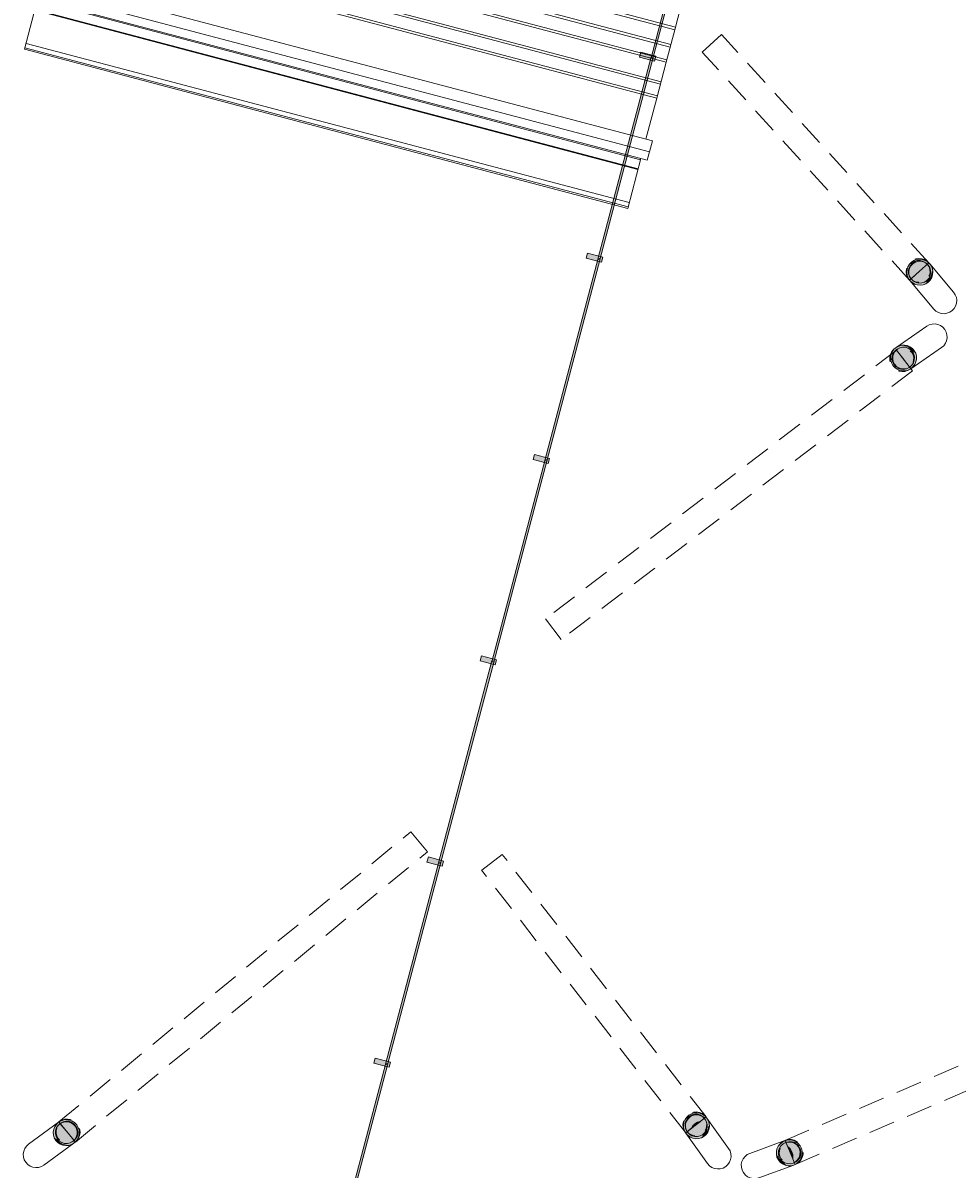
# Model space of a CAD drawing. Header units: millimetres. Extents: x -176817 to 18864955, y -12996033 to 201123.
# Tile 30 of 256: x 65821 to 74800, y -1864 to 9150. Entities that reach past the tile are written whole.
import ezdxf

# ---------------------------------------------------------------- set-up
doc = ezdxf.new("R2010")
doc.units = ezdxf.units.MM
doc.header["$MEASUREMENT"] = 0
doc.linetypes.add('Przerywana', pattern=[240, 120, -120])
doc.linetypes.add('Przerywana długa', pattern=[390, 250, -140])
for name, color, linetype in [('213-A Wymiarowanie wewnętrzne', 7, 'Continuous'), ('822-IST-Brama zachodnia belki', 7, 'Continuous'), ('822-IST-Brama zachodnia słupy', 7, 'Continuous'), ('822-IST-Brama zachodnia ściany kurtynowe', 7, 'Continuous')]:
    doc.layers.add(name, color=color, linetype=linetype)
doc.styles.add('STYL_AUTOMATYCZNY_4', font='arial.ttf')
doc.dimstyles.new('STYL_AUTOMATYCZNY__3', dxfattribs={"dimtxt": 64.999998, "dimasz": 47.5, "dimexe": 0.18, "dimexo": 0.0625, "dimgap": 0, "dimtad": 1, "dimdec": 1, "dimlfac": 0.1, "dimzin": 0, "dimdsep": 46, "dimtxsty": 'STYL_AUTOMATYCZNY_4', "dimblk": 'ARROWHEAD_11', "dimblk1": 'ARROWHEAD_11', "dimblk2": 'ARROWHEAD_11', "dimcen": 0.09, "dimclrd": 30, "dimclre": 30, "dimclrt": 30, "dimazin": 0, "dimtfac": 1, "dimtdec": 4, "dimtmove": 0, "dimatfit": 3, "dimfxl": 0, "dimtolj": 1, "dimtzin": 0, "dimarcsym": 0})

# ---------------------------------------------------------------- blocks, each defined once
blk = doc.blocks.new('Przegroda strukturalna_1_2')
at = {"layer": '822-IST-Brama zachodnia ściany kurtynowe', "linetype": 'Continuous', "lineweight": 0, "true_color": 0x666666}
for points in [[(62708, -1416), (62757, -1429), (62795, -1284), (62747, -1271)], [(63756, -1672), (63761, -1653), (62738, -1383), (62733, -1402)], [(63722, -1684), (63770, -1696), (63808, -1551), (63760, -1539)], [(65013, -2004), (65018, -1984), (63751, -1650), (63746, -1669)], [(64979, -2015), (65027, -2028), (65065, -1883), (65017, -1870)], [(66270, -2335), (66275, -2316), (65008, -1982), (65003, -2001)], [(66236, -2347), (66284, -2360), (66322, -2215), (66274, -2202)], [(67527, -2667), (67532, -2648), (66265, -2313), (66260, -2333)], [(67493, -2679), (67541, -2691), (67579, -2546), (67531, -2534)], [(68759, -2992), (68765, -2973), (67522, -2645), (67517, -2664)], [(68725, -3004), (68774, -3017), (68812, -2872), (68764, -2859)]]:
    blk.add_hatch(color=251, dxfattribs=at).paths.add_polyline_path(points)
at = {"layer": '822-IST-Brama zachodnia ściany kurtynowe', "color": 254, "linetype": 'Continuous', "lineweight": 0, "true_color": 0xcccccc, "flags": 128}
for points in [[(62708, -1416), (62757, -1429), (62795, -1284), (62747, -1271)], [(63756, -1672), (63761, -1653), (62738, -1383), (62733, -1402)], [(63722, -1684), (63770, -1696), (63808, -1551), (63760, -1539)], [(65013, -2004), (65018, -1984), (63751, -1650), (63746, -1669)], [(64979, -2015), (65027, -2028), (65065, -1883), (65017, -1870)], [(66270, -2335), (66275, -2316), (65008, -1982), (65003, -2001)], [(66236, -2347), (66284, -2360), (66322, -2215), (66274, -2202)], [(67527, -2667), (67532, -2648), (66265, -2313), (66260, -2333)], [(67493, -2679), (67541, -2691), (67579, -2546), (67531, -2534)], [(68759, -2992), (68765, -2973), (67522, -2645), (67517, -2664)], [(68725, -3004), (68774, -3017), (68812, -2872), (68764, -2859)]]:
    blk.add_lwpolyline(points, close=True, dxfattribs=at)
blk = doc.blocks.new('Przegroda strukturalna_2_2')
at = {"layer": '822-IST-Brama zachodnia ściany kurtynowe', "linetype": 'Continuous', "lineweight": 0, "true_color": 0x666666}
for points in [[(71877, 8808), (72390, 10751), (72370, 10756), (71858, 8813)], [(71367, 6874), (71880, 8817), (71860, 8823), (71347, 6879)], [(71904, 8832), (71759, 8870), (71746, 8822), (71891, 8783)], [(70856, 4940), (71369, 6884), (71350, 6889), (70837, 4945)], [(71394, 6898), (71249, 6936), (71236, 6888), (71381, 6850)], [(70883, 4964), (70738, 5002), (70726, 4954), (70871, 4916)], [(70346, 3006), (70859, 4950), (70840, 4955), (70327, 3011)], [(69836, 1073), (70349, 3016), (70329, 3021), (69817, 1078)], [(70373, 3030), (70228, 3069), (70215, 3020), (70360, 2982)], [(69863, 1096), (69718, 1135), (69705, 1086), (69850, 1048)], [(69326, -861), (69838, 1082), (69819, 1087), (69306, -856)], [(68815, -2795), (69328, -852), (69309, -846), (68796, -2790)], [(69353, -837), (69208, -799), (69195, -847), (69340, -886)]]:
    blk.add_hatch(color=251, dxfattribs=at).paths.add_polyline_path(points)
at = {"layer": '822-IST-Brama zachodnia ściany kurtynowe', "color": 254, "linetype": 'Continuous', "lineweight": 0, "true_color": 0xcccccc, "flags": 128}
for points in [[(71877, 8808), (71858, 8813), (72370, 10756), (72390, 10751)], [(71367, 6874), (71347, 6879), (71860, 8823), (71880, 8817)], [(71904, 8832), (71891, 8783), (71746, 8822), (71759, 8870)], [(70856, 4940), (70837, 4945), (71350, 6889), (71369, 6884)], [(71394, 6898), (71381, 6850), (71236, 6888), (71249, 6936)], [(70883, 4964), (70871, 4916), (70726, 4954), (70738, 5002)], [(70346, 3006), (70327, 3011), (70840, 4955), (70859, 4950)], [(69836, 1073), (69817, 1078), (70329, 3021), (70349, 3016)], [(70373, 3030), (70360, 2982), (70215, 3020), (70228, 3069)], [(69863, 1096), (69850, 1048), (69705, 1086), (69718, 1135)], [(69326, -861), (69306, -856), (69819, 1087), (69838, 1082)], [(68815, -2795), (68796, -2790), (69309, -846), (69328, -852)], [(69353, -837), (69340, -886), (69195, -847), (69208, -799)]]:
    blk.add_lwpolyline(points, close=True, dxfattribs=at)
blk = doc.blocks.new('Słup_54_2', base_point=(74580, 6132))
at = {"layer": '822-IST-Brama zachodnia słupy', "linetype": 'Continuous', "lineweight": 0, "true_color": 0x666666}
h = blk.add_hatch(color=251, dxfattribs=at)
h.paths.add_polyline_path([(74357, 5826), (74378, 5845), (74394, 5867), (74405, 5893), (74410, 5921), (74409, 5949), (74402, 5976), (74388, 6000), (74370, 6021), (74347, 6038), (74322, 6049), (74294, 6054), (74266, 6053), (74239, 6045), (74214, 6032), (74193, 6014), (74177, 5991), (74166, 5965), (74161, 5938), (74162, 5910), (74169, 5883), (74183, 5858), (74201, 5837), (74224, 5821), (74249, 5810), (74277, 5805), (74305, 5806), (74332, 5813)])
h.paths.add_polyline_path([(74345, 5843), (74321, 5830), (74294, 5825), (74267, 5826), (74240, 5834), (74217, 5849), (74199, 5870), (74187, 5894), (74181, 5921), (74182, 5948), (74191, 5974), (74205, 5997), (74226, 6016), (74250, 6028), (74277, 6034), (74304, 6033), (74331, 6024), (74354, 6009), (74372, 5989), (74384, 5965), (74390, 5938), (74389, 5910), (74380, 5884), (74365, 5861)], flags=0)
blk.add_hatch(color=251, dxfattribs=at).paths.add_polyline_path([(74345, 5843), (74365, 5861), (74380, 5884), (74389, 5910), (74390, 5938), (74384, 5965), (74372, 5989), (74354, 6009), (74331, 6024), (74304, 6033), (74277, 6034), (74250, 6028), (74226, 6016), (74205, 5997), (74191, 5974), (74182, 5948), (74181, 5921), (74187, 5894), (74199, 5870), (74217, 5849), (74240, 5834), (74267, 5826), (74294, 5825), (74321, 5830)])
at = {"layer": '822-IST-Brama zachodnia słupy', "color": 254, "linetype": 'Continuous', "lineweight": 0, "true_color": 0xcccccc, "flags": 128}
for points in [[(74214, 6032), (74509, 6235)], [(74509, 6235), (74533, 6248), (74560, 6256), (74588, 6257), (74616, 6252), (74642, 6241), (74664, 6225), (74683, 6203), (74696, 6179), (74703, 6152), (74704, 6124), (74699, 6096), (74688, 6071), (74672, 6048), (74651, 6030)], [(74357, 5826), (74651, 6030)]]:
    blk.add_lwpolyline(points, dxfattribs=at)
at = {"layer": '822-IST-Brama zachodnia słupy', "color": 254, "linetype": 'Przerywana', "lineweight": 0, "true_color": 0xcccccc, "flags": 128}
for points in [[(74349, 5821), (74324, 5808), (74297, 5801), (74269, 5799), (74242, 5804), (74216, 5815), (74193, 5832), (74175, 5853), (74162, 5878), (74154, 5905), (74153, 5933), (74158, 5960), (74169, 5986), (74186, 6009), (74207, 6027), (74232, 6040), (74259, 6048), (74287, 6049), (74314, 6044), (74340, 6033), (74362, 6016), (74381, 5995), (74394, 5970), (74401, 5943), (74403, 5915), (74398, 5888), (74387, 5862), (74370, 5840)], [(74344, 5843), (74338, 5838), (74313, 5825), (74286, 5819), (74259, 5821), (74233, 5829), (74210, 5844), (74191, 5864), (74179, 5889), (74173, 5916), (74175, 5943), (74183, 5969), (74184, 5971), (74198, 5992), (74218, 6010), (74243, 6023), (74269, 6029), (74297, 6027), (74323, 6019), (74346, 6004), (74364, 5984), (74377, 5959), (74383, 5933), (74381, 5905), (74373, 5879), (74358, 5856)]]:
    blk.add_lwpolyline(points, close=True, dxfattribs=at)
at = {"layer": '822-IST-Brama zachodnia słupy', "color": 254, "linetype": 'Continuous', "lineweight": 0, "true_color": 0xcccccc, "flags": 128}
for points in [[(74162, 5910), (74169, 5883), (74183, 5858), (74201, 5837), (74224, 5821), (74249, 5810), (74277, 5805), (74305, 5806), (74332, 5813), (74357, 5826), (74378, 5845), (74394, 5867), (74405, 5893), (74410, 5921), (74409, 5949), (74402, 5976), (74388, 6000), (74370, 6021), (74347, 6038), (74322, 6049), (74294, 6054), (74266, 6053), (74239, 6045), (74214, 6032), (74193, 6014), (74177, 5991), (74166, 5965), (74161, 5938)], [(74181, 5921), (74187, 5894), (74199, 5870), (74217, 5849), (74240, 5834), (74267, 5826), (74294, 5825), (74321, 5830), (74345, 5843), (74365, 5861), (74380, 5884), (74389, 5910), (74390, 5938), (74384, 5965), (74372, 5989), (74354, 6009), (74331, 6024), (74304, 6033), (74277, 6034), (74250, 6028), (74226, 6016), (74205, 5997), (74191, 5974), (74182, 5948)]]:
    blk.add_lwpolyline(points, close=True, dxfattribs=at)
at = {"layer": '822-IST-Brama zachodnia słupy', "color": 254, "linetype": 'Przerywana', "lineweight": 0, "true_color": 0xcccccc, "flags": 128}
for points in [[(74181, 5962), (74175, 5943)], [(74181, 5962), (74183, 5969)], [(74219, 6006), (74219, 6006), (74193, 5982), (74184, 5971), (74183, 5969)], [(74207, 6027), (74214, 6032)], [(74219, 6006), (74344, 5843)], [(74175, 5938), (74174, 5916), (74175, 5913), (74181, 5890), (74181, 5888), (74193, 5866), (74194, 5865), (74212, 5846), (74214, 5845), (74235, 5831), (74240, 5830), (74262, 5823), (74274, 5822), (74290, 5822), (74317, 5828), (74326, 5832), (74340, 5840)], [(74175, 5938), (74175, 5943)], [(74349, 5821), (74357, 5826)]]:
    blk.add_lwpolyline(points, dxfattribs=at)
blk = doc.blocks.new('Słup_55_2', base_point=(74672, 6480))
at = {"layer": '822-IST-Brama zachodnia słupy', "linetype": 'Continuous', "lineweight": 0, "true_color": 0x666666}
h = blk.add_hatch(color=251, dxfattribs=at)
h.paths.add_polyline_path([(74346, 6674), (74366, 6655), (74390, 6640), (74417, 6632), (74445, 6629), (74473, 6633), (74499, 6643), (74522, 6658), (74541, 6679), (74556, 6703), (74564, 6729), (74567, 6757), (74563, 6785), (74553, 6811), (74537, 6835), (74517, 6854), (74493, 6868), (74466, 6877), (74438, 6879), (74411, 6875), (74385, 6866), (74361, 6850), (74342, 6830), (74328, 6806), (74319, 6779), (74317, 6751), (74321, 6723), (74330, 6697)])
h.paths.add_polyline_path([(74361, 6687), (74347, 6710), (74338, 6736), (74337, 6763), (74343, 6790), (74356, 6814), (74374, 6835), (74397, 6849), (74423, 6858), (74451, 6859), (74478, 6853), (74502, 6840), (74522, 6822), (74537, 6799), (74545, 6772), (74546, 6745), (74540, 6718), (74528, 6694), (74509, 6674), (74486, 6659), (74460, 6651), (74433, 6650), (74406, 6656), (74381, 6668)], flags=0)
blk.add_hatch(color=251, dxfattribs=at).paths.add_polyline_path([(74361, 6687), (74381, 6668), (74406, 6656), (74433, 6650), (74460, 6651), (74486, 6659), (74509, 6674), (74528, 6694), (74540, 6718), (74546, 6745), (74545, 6772), (74537, 6799), (74522, 6822), (74502, 6840), (74478, 6853), (74451, 6859), (74423, 6858), (74397, 6849), (74374, 6835), (74356, 6814), (74343, 6790), (74337, 6763), (74338, 6736), (74347, 6710)])
at = {"layer": '822-IST-Brama zachodnia słupy', "color": 254, "linetype": 'Przerywana', "lineweight": 0, "true_color": 0xcccccc, "flags": 128}
for points in [[(74340, 6681), (74325, 6704), (74315, 6730), (74311, 6758), (74313, 6786), (74322, 6813), (74336, 6837), (74355, 6857), (74379, 6873), (74405, 6883), (74433, 6886), (74460, 6884), (74487, 6875), (74511, 6861), (74531, 6842), (74547, 6818), (74557, 6792), (74561, 6764), (74558, 6737), (74550, 6710), (74535, 6686), (74516, 6665), (74493, 6650), (74467, 6640), (74439, 6636), (74411, 6639), (74384, 6647), (74360, 6662)], [(74516, 6829), (74531, 6806), (74539, 6780), (74540, 6752), (74534, 6725), (74522, 6701), (74503, 6681), (74480, 6666), (74454, 6658), (74427, 6657), (74400, 6663), (74376, 6675), (74358, 6691), (74355, 6694), (74341, 6717), (74332, 6743), (74331, 6770), (74337, 6797), (74350, 6822), (74368, 6842), (74391, 6857), (74417, 6865), (74445, 6866), (74472, 6860), (74496, 6847), (74513, 6832)]]:
    blk.add_lwpolyline(points, close=True, dxfattribs=at)
at = {"layer": '822-IST-Brama zachodnia słupy', "color": 254, "linetype": 'Continuous', "lineweight": 0, "true_color": 0xcccccc, "flags": 128}
for points in [[(74321, 6723), (74330, 6697), (74346, 6674), (74366, 6655), (74390, 6640), (74417, 6632), (74445, 6629), (74473, 6633), (74499, 6643), (74522, 6658), (74541, 6679), (74556, 6703), (74564, 6729), (74567, 6757), (74563, 6785), (74553, 6811), (74537, 6835), (74517, 6854), (74493, 6868), (74466, 6877), (74438, 6879), (74411, 6875), (74385, 6866), (74361, 6850), (74342, 6830), (74328, 6806), (74319, 6779), (74317, 6751)], [(74338, 6736), (74347, 6710), (74361, 6687), (74381, 6668), (74406, 6656), (74433, 6650), (74460, 6651), (74486, 6659), (74509, 6674), (74528, 6694), (74540, 6718), (74546, 6745), (74545, 6772), (74537, 6799), (74522, 6822), (74502, 6840), (74478, 6853), (74451, 6859), (74423, 6858), (74397, 6849), (74374, 6835), (74356, 6814), (74343, 6790), (74337, 6763)]]:
    blk.add_lwpolyline(points, close=True, dxfattribs=at)
at = {"layer": '822-IST-Brama zachodnia słupy', "color": 254, "linetype": 'Przerywana', "lineweight": 0, "true_color": 0xcccccc, "flags": 128}
for points in [[(74333, 6769), (74337, 6789), (74339, 6795), (74349, 6815), (74351, 6820), (74367, 6837), (74370, 6840), (74390, 6853), (74393, 6855), (74417, 6862), (74419, 6863), (74446, 6864)], [(74358, 6691), (74513, 6832)], [(74446, 6864), (74448, 6864), (74473, 6858)], [(74473, 6858), (74486, 6851), (74498, 6845)], [(74513, 6831), (74498, 6845)], [(74531, 6842), (74537, 6835)], [(74333, 6769), (74333, 6758), (74334, 6741)], [(74334, 6741), (74340, 6721), (74342, 6715)], [(74340, 6681), (74346, 6674)], [(74342, 6715), (74357, 6693)]]:
    blk.add_lwpolyline(points, dxfattribs=at)
at = {"layer": '822-IST-Brama zachodnia słupy', "color": 254, "linetype": 'Continuous', "lineweight": 0, "true_color": 0xcccccc, "flags": 128}
for points in [[(74537, 6835), (74767, 6561)], [(74346, 6674), (74576, 6400)], [(74767, 6561), (74783, 6537), (74793, 6511), (74797, 6484), (74794, 6456), (74786, 6429), (74771, 6405), (74752, 6385), (74729, 6369), (74702, 6359), (74675, 6355), (74647, 6358), (74620, 6366), (74596, 6381), (74576, 6400)]]:
    blk.add_lwpolyline(points, dxfattribs=at)
blk = doc.blocks.new('Słup_71_2', base_point=(72503, -1738))
at = {"layer": '822-IST-Brama zachodnia słupy', "linetype": 'Continuous', "lineweight": 0, "true_color": 0x666666}
h = blk.add_hatch(color=251, dxfattribs=at)
h.paths.add_polyline_path([(72193, -1520), (72212, -1541), (72235, -1557), (72261, -1568), (72288, -1572), (72316, -1571), (72343, -1563), (72368, -1549), (72388, -1531), (72404, -1508), (72415, -1482), (72420, -1454), (72418, -1426), (72410, -1399), (72396, -1375), (72378, -1354), (72355, -1338), (72329, -1327), (72301, -1323), (72273, -1324), (72246, -1332), (72222, -1346), (72201, -1365), (72185, -1387), (72174, -1413), (72170, -1441), (72172, -1469), (72179, -1496)])
h.paths.add_polyline_path([(72209, -1509), (72196, -1484), (72190, -1458), (72191, -1430), (72199, -1404), (72214, -1381), (72234, -1362), (72258, -1349), (72284, -1343), (72312, -1344), (72338, -1352), (72361, -1366), (72380, -1386), (72393, -1411), (72399, -1437), (72398, -1465), (72390, -1491), (72376, -1514), (72356, -1533), (72332, -1546), (72305, -1552), (72278, -1551), (72251, -1543), (72228, -1529)], flags=0)
h = blk.add_hatch(color=251, dxfattribs=at)
h.paths.add_polyline_path([(72191, -1430), (72190, -1458), (72196, -1484), (72209, -1509), (72228, -1529), (72251, -1543), (72278, -1551), (72305, -1552), (72332, -1546), (72356, -1533), (72376, -1514), (72390, -1491), (72398, -1465), (72399, -1437), (72393, -1411), (72380, -1386), (72361, -1366), (72338, -1352), (72312, -1344), (72284, -1343), (72258, -1349), (72234, -1362), (72214, -1381), (72199, -1404)])
h.paths.add_polyline_path([(72245, -1474), (72246, -1473), (72260, -1448), (72280, -1428), (72304, -1414), (72332, -1406), (72333, -1406)], flags=0)
at = {"layer": '822-IST-Brama zachodnia słupy', "color": 254, "linetype": 'Continuous', "lineweight": 0, "true_color": 0xcccccc}
blk.add_line((72333, -1406), (72245, -1474), dxfattribs=at)
at = {"layer": '822-IST-Brama zachodnia słupy', "color": 254, "linetype": 'Przerywana', "lineweight": 0, "true_color": 0xcccccc, "flags": 128}
for points in [[(72188, -1513), (72174, -1488), (72166, -1461), (72165, -1433), (72169, -1406), (72180, -1380), (72196, -1357), (72217, -1338), (72241, -1325), (72268, -1317), (72296, -1315), (72323, -1320), (72349, -1330), (72372, -1346), (72391, -1367), (72405, -1392), (72413, -1419), (72414, -1447), (72410, -1474), (72399, -1500), (72383, -1523), (72362, -1542), (72338, -1555), (72311, -1563), (72283, -1565), (72255, -1560), (72229, -1550), (72206, -1534)], [(72375, -1379), (72388, -1403), (72394, -1430), (72393, -1457), (72385, -1483), (72371, -1507), (72351, -1525), (72326, -1538), (72300, -1545), (72272, -1544), (72246, -1536), (72223, -1521), (72207, -1504), (72204, -1501), (72191, -1477), (72185, -1450), (72186, -1423), (72194, -1397), (72208, -1373), (72228, -1355), (72252, -1342), (72279, -1335), (72306, -1336), (72333, -1344), (72356, -1359), (72372, -1376)]]:
    blk.add_lwpolyline(points, close=True, dxfattribs=at)
at = {"layer": '822-IST-Brama zachodnia słupy', "color": 254, "linetype": 'Continuous', "lineweight": 0, "true_color": 0xcccccc, "flags": 128}
for points in [[(72170, -1441), (72172, -1469), (72179, -1496), (72193, -1520), (72212, -1541), (72235, -1557), (72261, -1568), (72288, -1572), (72316, -1571), (72343, -1563), (72368, -1549), (72388, -1531), (72404, -1508), (72415, -1482), (72420, -1454), (72418, -1426), (72410, -1399), (72396, -1375), (72378, -1354), (72355, -1338), (72329, -1327), (72301, -1323), (72273, -1324), (72246, -1332), (72222, -1346), (72201, -1365), (72185, -1387), (72174, -1413)], [(72190, -1458), (72196, -1484), (72209, -1509), (72228, -1529), (72251, -1543), (72278, -1551), (72305, -1552), (72332, -1546), (72356, -1533), (72376, -1514), (72390, -1491), (72398, -1465), (72399, -1437), (72393, -1411), (72380, -1386), (72361, -1366), (72338, -1352), (72312, -1344), (72284, -1343), (72258, -1349), (72234, -1362), (72214, -1381), (72199, -1404), (72191, -1430)]]:
    blk.add_lwpolyline(points, close=True, dxfattribs=at)
at = {"layer": '822-IST-Brama zachodnia słupy', "color": 254, "linetype": 'Przerywana', "lineweight": 0, "true_color": 0xcccccc, "flags": 128}
for points in [[(72193, -1405), (72187, -1425)], [(72187, -1436), (72187, -1425)], [(72193, -1405), (72195, -1399)], [(72207, -1380), (72195, -1399)], [(72207, -1380), (72210, -1375)], [(72207, -1504), (72372, -1376)], [(72227, -1360), (72210, -1375)], [(72227, -1360), (72230, -1357)], [(72251, -1345), (72230, -1357)], [(72251, -1345), (72254, -1344)], [(72279, -1338), (72254, -1344)], [(72279, -1338), (72281, -1338)], [(72281, -1338), (72308, -1339)], [(72308, -1339), (72310, -1339), (72335, -1347)], [(72335, -1347), (72347, -1355), (72359, -1362)], [(72371, -1376), (72359, -1362)], [(72391, -1367), (72396, -1375)], [(72187, -1436), (72187, -1453)], [(72187, -1453), (72192, -1474), (72193, -1480)], [(72188, -1513), (72193, -1520)], [(72193, -1480), (72206, -1503)]]:
    blk.add_lwpolyline(points, dxfattribs=at)
at = {"layer": '822-IST-Brama zachodnia słupy', "color": 254, "linetype": 'Continuous', "lineweight": 0, "true_color": 0xcccccc, "flags": 128}
for points in [[(72333, -1406), (72332, -1406), (72304, -1414), (72280, -1428), (72260, -1448), (72246, -1473), (72245, -1474)], [(72396, -1375), (72604, -1665)], [(72193, -1520), (72401, -1811)], [(72604, -1665), (72618, -1690), (72626, -1717), (72628, -1745), (72623, -1772), (72613, -1798), (72596, -1821), (72576, -1840), (72551, -1854), (72524, -1861), (72496, -1863), (72469, -1859), (72443, -1848), (72420, -1832), (72401, -1811)]]:
    blk.add_lwpolyline(points, dxfattribs=at)
blk = doc.blocks.new('Słup_72_2', base_point=(72851, -1830))
at = {"layer": '822-IST-Brama zachodnia słupy', "linetype": 'Continuous', "lineweight": 0, "true_color": 0x666666}
h = blk.add_hatch(color=251, dxfattribs=at)
h.paths.add_polyline_path([(73144, -1591), (73119, -1603), (73098, -1621), (73080, -1643), (73068, -1668), (73063, -1696), (73063, -1724), (73069, -1751), (73082, -1776), (73099, -1798), (73122, -1815), (73147, -1827), (73174, -1833), (73202, -1832), (73230, -1826), (73255, -1813), (73276, -1796), (73294, -1774), (73305, -1748), (73311, -1721), (73311, -1693), (73305, -1666), (73292, -1641), (73274, -1619), (73252, -1602), (73227, -1590), (73200, -1584), (73172, -1584)])
h.paths.add_polyline_path([(73151, -1610), (73178, -1604), (73205, -1605), (73232, -1613), (73255, -1628), (73273, -1648), (73286, -1673), (73292, -1699), (73290, -1727), (73282, -1753), (73267, -1776), (73247, -1794), (73223, -1807), (73196, -1813), (73169, -1812), (73142, -1803), (73119, -1789), (73101, -1768), (73088, -1744), (73082, -1717), (73084, -1690), (73092, -1664), (73107, -1641), (73127, -1622)], flags=0)
h = blk.add_hatch(color=251, dxfattribs=at)
h.paths.add_polyline_path([(73082, -1717), (73088, -1744), (73101, -1768), (73119, -1789), (73142, -1803), (73169, -1812), (73196, -1813), (73223, -1807), (73247, -1794), (73267, -1776), (73282, -1753), (73290, -1727), (73292, -1699), (73286, -1673), (73273, -1648), (73255, -1628), (73232, -1613), (73205, -1605), (73178, -1604), (73151, -1610), (73127, -1622), (73107, -1641), (73092, -1664), (73084, -1690)])
h.paths.add_polyline_path([(73219, -1760), (73172, -1650), (73178, -1654), (73198, -1674), (73212, -1698), (73220, -1725), (73221, -1753)], flags=0)
at = {"layer": '822-IST-Brama zachodnia słupy', "color": 254, "linetype": 'Continuous', "lineweight": 0, "true_color": 0xcccccc}
blk.add_line((73172, -1650), (73219, -1760), dxfattribs=at)
at = {"layer": '822-IST-Brama zachodnia słupy', "color": 254, "linetype": 'Continuous', "lineweight": 0, "true_color": 0xcccccc, "flags": 128}
for points in [[(73144, -1591), (72808, -1713)], [(73172, -1650), (73178, -1654), (73198, -1674), (73212, -1698), (73220, -1725), (73221, -1753), (73219, -1760)], [(72893, -1948), (72866, -1954), (72838, -1954), (72811, -1949), (72785, -1937), (72763, -1919), (72746, -1898), (72733, -1873), (72727, -1845), (72726, -1817), (72732, -1790), (72744, -1765), (72762, -1743), (72783, -1725), (72808, -1713)], [(73230, -1826), (72893, -1948)]]:
    blk.add_lwpolyline(points, dxfattribs=at)
for points in [[(73063, -1696), (73063, -1724), (73069, -1751), (73082, -1776), (73099, -1798), (73122, -1815), (73147, -1827), (73174, -1833), (73202, -1832), (73230, -1826), (73255, -1813), (73276, -1796), (73294, -1774), (73305, -1748), (73311, -1721), (73311, -1693), (73305, -1666), (73292, -1641), (73274, -1619), (73252, -1602), (73227, -1590), (73200, -1584), (73172, -1584), (73144, -1591), (73119, -1603), (73098, -1621), (73080, -1643), (73068, -1668)], [(73082, -1717), (73088, -1744), (73101, -1768), (73119, -1789), (73142, -1803), (73169, -1812), (73196, -1813), (73223, -1807), (73247, -1794), (73267, -1776), (73282, -1753), (73290, -1727), (73292, -1699), (73286, -1673), (73273, -1648), (73255, -1628), (73232, -1613), (73205, -1605), (73178, -1604), (73151, -1610), (73127, -1622), (73107, -1641), (73092, -1664), (73084, -1690)]]:
    blk.add_lwpolyline(points, close=True, dxfattribs=at)
at = {"layer": '822-IST-Brama zachodnia słupy', "color": 254, "linetype": 'Przerywana', "lineweight": 0, "true_color": 0xcccccc, "flags": 128}
for points in [[(73153, -1588), (73180, -1581), (73208, -1581), (73236, -1587), (73261, -1599), (73283, -1616), (73301, -1638), (73313, -1663), (73320, -1690), (73320, -1718), (73314, -1745), (73302, -1771), (73285, -1793), (73263, -1810), (73238, -1823), (73211, -1829), (73183, -1830), (73156, -1824), (73130, -1812), (73108, -1795), (73090, -1773), (73078, -1748), (73072, -1721), (73071, -1693), (73077, -1665), (73089, -1640), (73106, -1618), (73128, -1600)], [(73136, -1619), (73154, -1609), (73160, -1606), (73187, -1601), (73214, -1602), (73240, -1610), (73263, -1625), (73282, -1645), (73294, -1669), (73300, -1696), (73299, -1724), (73291, -1750), (73276, -1773), (73256, -1791), (73237, -1801), (73231, -1804), (73205, -1810), (73177, -1809), (73151, -1800), (73128, -1786), (73109, -1765), (73097, -1741), (73091, -1714), (73092, -1687), (73101, -1661), (73115, -1638)]]:
    blk.add_lwpolyline(points, close=True, dxfattribs=at)
for points in [[(73153, -1588), (73144, -1591)], [(73154, -1609), (73237, -1801)], [(73158, -1608), (73183, -1602)], [(73188, -1602), (73183, -1602)], [(73188, -1602), (73211, -1603)], [(73226, -1607), (73211, -1603)], [(73226, -1607), (73238, -1611)], [(73254, -1621), (73238, -1611)], [(73254, -1621), (73261, -1626)], [(73275, -1641), (73261, -1626)], [(73275, -1641), (73279, -1646)], [(73289, -1665), (73279, -1646)], [(73273, -1774), (73288, -1751)], [(73288, -1750), (73297, -1725)], [(73288, -1751), (73288, -1750)], [(73289, -1665), (73292, -1670)], [(73297, -1692), (73292, -1670)], [(73297, -1692), (73298, -1697)], [(73297, -1721), (73298, -1697)], [(73297, -1725), (73297, -1721)], [(73238, -1823), (73230, -1826)], [(73237, -1800), (73252, -1793)], [(73252, -1793), (73263, -1783), (73273, -1774)]]:
    blk.add_lwpolyline(points, dxfattribs=at)
blk = doc.blocks.new('Słup_78_2', base_point=(65949, -1725))
at = {"layer": '822-IST-Brama zachodnia słupy', "linetype": 'Continuous', "lineweight": 0, "true_color": 0x666666}
h = blk.add_hatch(color=251, dxfattribs=at)
h.paths.add_polyline_path([(66164, -1413), (66143, -1432), (66128, -1455), (66117, -1481), (66113, -1509), (66115, -1537), (66123, -1564), (66137, -1588), (66156, -1608), (66179, -1624), (66205, -1635), (66233, -1639), (66261, -1637), (66287, -1629), (66312, -1615), (66332, -1596), (66348, -1573), (66359, -1547), (66363, -1519), (66361, -1491), (66353, -1465), (66339, -1440), (66320, -1420), (66297, -1404), (66271, -1393), (66243, -1389), (66215, -1391), (66188, -1399)])
h.paths.add_polyline_path([(66176, -1429), (66200, -1416), (66227, -1410), (66254, -1410), (66280, -1418), (66304, -1432), (66323, -1452), (66336, -1476), (66342, -1503), (66342, -1530), (66334, -1556), (66320, -1580), (66300, -1599), (66276, -1612), (66249, -1618), (66222, -1618), (66195, -1610), (66172, -1596), (66153, -1576), (66140, -1552), (66133, -1525), (66134, -1498), (66142, -1472), (66156, -1448)], flags=0)
blk.add_hatch(color=251, dxfattribs=at).paths.add_polyline_path([(66176, -1429), (66156, -1448), (66142, -1472), (66134, -1498), (66133, -1525), (66140, -1552), (66153, -1576), (66172, -1596), (66195, -1610), (66222, -1618), (66249, -1618), (66276, -1612), (66300, -1599), (66320, -1580), (66334, -1556), (66342, -1530), (66342, -1503), (66336, -1476), (66323, -1452), (66304, -1432), (66280, -1418), (66254, -1410), (66227, -1410), (66200, -1416)])
at = {"layer": '822-IST-Brama zachodnia słupy', "color": 254, "linetype": 'Continuous', "lineweight": 0, "true_color": 0xcccccc, "flags": 128}
for points in [[(66164, -1413), (65876, -1624)], [(66023, -1826), (65999, -1840), (65972, -1848), (65944, -1850), (65916, -1846), (65890, -1835), (65867, -1819), (65848, -1799), (65834, -1775), (65826, -1748), (65824, -1720), (65829, -1692), (65839, -1666), (65855, -1643), (65876, -1624)], [(66312, -1615), (66023, -1826)]]:
    blk.add_lwpolyline(points, dxfattribs=at)
for points in [[(66113, -1509), (66115, -1537), (66123, -1564), (66137, -1588), (66156, -1608), (66179, -1624), (66205, -1635), (66233, -1639), (66261, -1637), (66287, -1629), (66312, -1615), (66332, -1596), (66348, -1573), (66359, -1547), (66363, -1519), (66361, -1491), (66353, -1465), (66339, -1440), (66320, -1420), (66297, -1404), (66271, -1393), (66243, -1389), (66215, -1391), (66188, -1399), (66164, -1413), (66143, -1432), (66128, -1455), (66117, -1481)], [(66133, -1525), (66140, -1552), (66153, -1576), (66172, -1596), (66195, -1610), (66222, -1618), (66249, -1618), (66276, -1612), (66300, -1599), (66320, -1580), (66334, -1556), (66342, -1530), (66342, -1503), (66336, -1476), (66323, -1452), (66304, -1432), (66280, -1418), (66254, -1410), (66227, -1410), (66200, -1416), (66176, -1429), (66156, -1448), (66142, -1472), (66134, -1498)]]:
    blk.add_lwpolyline(points, close=True, dxfattribs=at)
at = {"layer": '822-IST-Brama zachodnia słupy', "color": 254, "linetype": 'Przerywana', "lineweight": 0, "true_color": 0xcccccc, "flags": 128}
for points in [[(66172, -1408), (66196, -1394), (66223, -1386), (66251, -1384), (66278, -1388), (66304, -1398), (66327, -1414), (66346, -1435), (66360, -1459), (66368, -1486), (66370, -1514), (66366, -1541), (66356, -1567), (66340, -1591), (66319, -1610), (66295, -1623), (66268, -1632), (66240, -1634), (66212, -1629), (66186, -1619), (66163, -1603), (66144, -1582), (66130, -1558), (66122, -1531), (66120, -1503), (66125, -1476), (66135, -1450), (66151, -1427)], [(66179, -1428), (66183, -1424), (66207, -1411), (66234, -1404), (66262, -1405), (66288, -1413), (66311, -1427), (66330, -1447), (66343, -1471), (66350, -1497), (66349, -1525), (66341, -1551), (66327, -1574), (66312, -1589), (66307, -1593), (66283, -1607), (66257, -1613), (66229, -1612), (66203, -1605), (66179, -1590), (66160, -1571), (66147, -1547), (66141, -1520), (66142, -1493), (66149, -1466), (66164, -1443)]]:
    blk.add_lwpolyline(points, close=True, dxfattribs=at)
for points in [[(66172, -1408), (66164, -1413)], [(66179, -1428), (66312, -1589)], [(66182, -1425), (66205, -1413)], [(66232, -1406), (66210, -1411), (66205, -1413)], [(66259, -1406), (66247, -1406), (66232, -1406)], [(66286, -1414), (66278, -1412), (66259, -1406)], [(66309, -1428), (66303, -1425), (66286, -1414)], [(66309, -1428), (66324, -1444), (66328, -1448)], [(66328, -1448), (66339, -1468), (66341, -1472)], [(66339, -1553), (66347, -1526)], [(66347, -1495), (66341, -1472)], [(66347, -1495), (66348, -1499)], [(66347, -1526), (66348, -1499)], [(66347, -1526), (66347, -1526)], [(66311, -1589), (66324, -1577)], [(66319, -1610), (66312, -1615)], [(66324, -1577), (66332, -1564), (66339, -1553)]]:
    blk.add_lwpolyline(points, dxfattribs=at)
blk = doc.blocks.new('Belka_34_2', base_point=(68565, -4512))
at = {"layer": '822-IST-Brama zachodnia belki', "color": 254, "linetype": 'Continuous', "lineweight": 0, "true_color": 0xcccccc, "flags": 128}
for points in [[(72086, 9083), (66289, 10613)], [(72093, 9109), (66296, 10639)], [(72049, 8943), (66252, 10473)], [(72043, 8918), (66246, 10448)], [(72004, 8772), (66207, 10301)], [(72010, 8796), (66213, 10326)], [(71949, 8562), (66152, 10092)], [(71955, 8585), (66158, 10115)], [(71913, 8428), (66116, 9957)], [(71919, 8450), (66122, 9980)], [(71871, 8017), (65710, 9643)], [(71843, 7912), (65682, 9538)], [(71822, 7831), (65661, 9457)], [(65836, 8898), (65963, 9377)], [(71757, 7834), (65960, 9364)], [(71732, 7742), (65935, 9272)], [(71734, 7748), (65937, 9278)], [(71809, 8034), (71913, 8428), (72004, 8772), (72086, 9083), (72146, 9309)], [(71648, 7423), (65851, 8952)], [(71634, 7368), (65836, 8898)], [(71637, 7383), (65840, 8912)], [(71843, 7912), (71871, 8017)], [(71634, 7368), (71760, 7847)], [(71822, 7831), (71843, 7912)]]:
    blk.add_lwpolyline(points, dxfattribs=at)
blk = doc.blocks.new('Belka_43_2', base_point=(74295, 5907))
at = {"layer": '822-IST-Brama zachodnia belki', "color": 254, "linetype": 'Przerywana długa', "lineweight": 0, "true_color": 0xcccccc}
for p, q in [((74219, 6006), (70844, 3423)), ((74219, 6006), (74371, 5808)), ((74371, 5808), (70996, 3224)), ((70844, 3423), (70996, 3224))]:
    blk.add_line(p, q, dxfattribs=at)
blk = doc.blocks.new('Belka_46_2', base_point=(74436, 6761))
at = {"layer": '822-IST-Brama zachodnia belki', "color": 254, "linetype": 'Przerywana długa', "lineweight": 0, "true_color": 0xcccccc}
for p, q in [((72536, 9038), (72351, 8870)), ((74528, 6845), (72536, 9038)), ((74343, 6677), (72351, 8870)), ((74528, 6845), (74343, 6677))]:
    blk.add_line(p, q, dxfattribs=at)
blk = doc.blocks.new('Belka_61_2', base_point=(73196, -1705))
at = {"layer": '822-IST-Brama zachodnia belki', "linetype": 'Continuous', "lineweight": 0, "true_color": 0x666666}
blk.add_hatch(color=251, dxfattribs=at).paths.add_polyline_path([(73195, -1670), (73172, -1650), (73220, -1761), (73220, -1730), (73212, -1698)])
at = {"layer": '822-IST-Brama zachodnia belki', "color": 254, "linetype": 'Przerywana długa', "lineweight": 0, "true_color": 0xcccccc}
for p, q in [((73146, -1590), (76082, -330)), ((76181, -559), (76082, -330)), ((73245, -1820), (76181, -559)), ((73245, -1820), (73146, -1590))]:
    blk.add_line(p, q, dxfattribs=at)
at = {"layer": '822-IST-Brama zachodnia belki', "color": 254, "linetype": 'Continuous', "lineweight": 0, "true_color": 0xcccccc}
for p, q in [((73195, -1670), (73172, -1650)), ((73212, -1698), (73195, -1670)), ((73220, -1730), (73212, -1698)), ((73220, -1761), (73220, -1730))]:
    blk.add_line(p, q, dxfattribs=at)
blk = doc.blocks.new('Belka_62_2', base_point=(72289, -1440))
at = {"layer": '822-IST-Brama zachodnia belki', "linetype": 'Continuous', "lineweight": 0, "true_color": 0x666666}
blk.add_hatch(color=251, dxfattribs=at).paths.add_polyline_path([(72258, -1452), (72247, -1473), (72332, -1407), (72309, -1412), (72280, -1428)])
at = {"layer": '822-IST-Brama zachodnia belki', "color": 254, "linetype": 'Przerywana długa', "lineweight": 0, "true_color": 0xcccccc}
for p, q in [((70428, 1160), (70230, 1007)), ((72388, -1363), (70428, 1160)), ((72191, -1517), (70230, 1007)), ((72388, -1363), (72191, -1517))]:
    blk.add_line(p, q, dxfattribs=at)
at = {"layer": '822-IST-Brama zachodnia belki', "color": 254, "linetype": 'Continuous', "lineweight": 0, "true_color": 0xcccccc}
for p, q in [((72280, -1428), (72258, -1452)), ((72309, -1412), (72280, -1428)), ((72332, -1407), (72309, -1412)), ((72258, -1452), (72247, -1473))]:
    blk.add_line(p, q, dxfattribs=at)
blk = doc.blocks.new('Belka_67_2', base_point=(66245, -1509))
at = {"layer": '822-IST-Brama zachodnia belki', "color": 254, "linetype": 'Przerywana długa', "lineweight": 0, "true_color": 0xcccccc}
for p, q in [((66166, -1412), (69549, 1377)), ((69708, 1184), (69549, 1377)), ((66325, -1605), (69708, 1184)), ((66325, -1605), (66166, -1412))]:
    blk.add_line(p, q, dxfattribs=at)
blk = doc.blocks.new('*D3222')
at = {"layer": '213-A Wymiarowanie wewnętrzne', "linetype": 'Continuous', "lineweight": 200}
for points in [[(112946, 21161), (112947, 21157), (112950, 21153), (112954, 21150), (112959, 21149), (112964, 21150), (112968, 21153), (112971, 21157), (112971, 21161), (112971, 21166), (112968, 21170), (112964, 21173), (112959, 21174), (112954, 21173), (112950, 21170), (112947, 21166)], [(108979, 6126), (108980, 6121), (108983, 6117), (108987, 6115), (108992, 6114), (108996, 6115), (109000, 6117), (109003, 6121), (109004, 6126), (109003, 6131), (109000, 6135), (108996, 6138), (108992, 6139), (108987, 6138), (108983, 6135), (108980, 6131)]]:
    blk.add_hatch(color=30, dxfattribs=at).paths.add_polyline_path(points)
at = {"layer": '213-A Wymiarowanie wewnętrzne', "color": 30, "linetype": 'Continuous', "lineweight": 0}
for p, q in [((112956, 21149), (108995, 6138)), ((112914, 21173), (112947, 21165)), ((112971, 21158), (113004, 21149))]:
    blk.add_line(p, q, dxfattribs=at)
blk.add_circle((112959, 21161), 12.5, dxfattribs=at)
at = {"layer": '213-A Wymiarowanie wewnętrzne', "color": 30, "lineweight": 200, "insert": (110934, 13539), "char_height": 65, "attachment_point": 7, "rotation": 75.218, "style": 'STYL_AUTOMATYCZNY_4'}
blk.add_mtext('\\A1;{\\pql;\\fArial|b0|i0|c238|p0;\\W1.000000;1\xa0555}', dxfattribs=at)
blk = doc.blocks.new('ARROWHEAD_11')
at = {"color": 0, "linetype": 'Continuous', "lineweight": 0}
blk.add_line((0, 0), (-1, 0), dxfattribs=at)
at = {"color": 0, "linetype": 'Continuous', "lineweight": 0, "const_width": 0.25, "flags": 128}
blk.add_lwpolyline([(-0.125, 0, 1), (0.125, 0, 1)], format="xyb", close=True, dxfattribs=at)
blk = doc.blocks.new('*D3223')
at = {"layer": '213-A Wymiarowanie wewnętrzne', "linetype": 'Continuous', "lineweight": 200}
for points in [[(108979, 6126), (108980, 6121), (108983, 6117), (108987, 6115), (108992, 6114), (108996, 6115), (109000, 6117), (109003, 6121), (109004, 6126), (109003, 6131), (109000, 6135), (108996, 6138), (108992, 6139), (108987, 6138), (108983, 6135), (108980, 6131)], [(108826, 5546), (108827, 5541), (108830, 5537), (108834, 5534), (108838, 5533), (108843, 5534), (108847, 5537), (108850, 5541), (108851, 5546), (108850, 5551), (108847, 5555), (108843, 5557), (108838, 5558), (108834, 5557), (108830, 5555), (108827, 5551)]]:
    blk.add_hatch(color=30, dxfattribs=at).paths.add_polyline_path(points)
at = {"layer": '213-A Wymiarowanie wewnętrzne', "color": 30, "linetype": 'Continuous', "lineweight": 0}
for p, q in [((108988, 6114), (108842, 5558)), ((108946, 6138), (108979, 6129)), ((109004, 6123), (109037, 6114)), ((108793, 5558), (108826, 5549)), ((108835, 5534), (108832, 5522)), ((108851, 5543), (108884, 5534))]:
    blk.add_line(p, q, dxfattribs=at)
for centre in [(108992, 6126), (108838, 5546)]:
    blk.add_circle(centre, 12.5, dxfattribs=at)
at = {"layer": '213-A Wymiarowanie wewnętrzne', "color": 30, "lineweight": 200, "insert": (108890, 5791), "char_height": 65, "attachment_point": 7, "rotation": 75.218, "style": 'STYL_AUTOMATYCZNY_4'}
blk.add_mtext('\\A1;{\\pql;\\fArial|b0|i0|c238|p0;\\W1.000000;60}', dxfattribs=at)
blk = doc.blocks.new('*D3229')
at = {"layer": '213-A Wymiarowanie wewnętrzne', "linetype": 'Continuous', "lineweight": 200}
for points in [[(143869, 13002), (143870, 12997), (143873, 12993), (143877, 12990), (143882, 12989), (143886, 12990), (143890, 12993), (143893, 12997), (143894, 13002), (143893, 13007), (143890, 13011), (143886, 13013), (143882, 13014), (143877, 13013), (143873, 13011), (143870, 13007)], [(139902, -2034), (139903, -2038), (139905, -2042), (139909, -2045), (139914, -2046), (139919, -2045), (139923, -2042), (139926, -2038), (139927, -2034), (139926, -2029), (139923, -2025), (139919, -2022), (139914, -2021), (139909, -2022), (139905, -2025), (139903, -2029)]]:
    blk.add_hatch(color=30, dxfattribs=at).paths.add_polyline_path(points)
at = {"layer": '213-A Wymiarowanie wewnętrzne', "color": 30, "linetype": 'Continuous', "lineweight": 0}
for p, q in [((143836, 13014), (143870, 13005)), ((143894, 12999), (143927, 12990)), ((143878, 12990), (139917, -2022))]:
    blk.add_line(p, q, dxfattribs=at)
blk.add_circle((143882, 13002), 12.5, dxfattribs=at)
at = {"layer": '213-A Wymiarowanie wewnętrzne', "color": 30, "lineweight": 200, "insert": (141857, 5380), "char_height": 65, "attachment_point": 7, "rotation": 75.218, "style": 'STYL_AUTOMATYCZNY_4'}
blk.add_mtext('\\A1;{\\pql;\\fArial|b0|i0|c238|p0;\\W1.000000;1\xa0555}', dxfattribs=at)
blk = doc.blocks.new('*D3230')
at = {"layer": '213-A Wymiarowanie wewnętrzne', "linetype": 'Continuous', "lineweight": 200}
for points in [[(139902, -2034), (139903, -2038), (139905, -2042), (139909, -2045), (139914, -2046), (139919, -2045), (139923, -2042), (139926, -2038), (139927, -2034), (139926, -2029), (139923, -2025), (139919, -2022), (139914, -2021), (139909, -2022), (139905, -2025), (139903, -2029)], [(139749, -2614), (139750, -2619), (139752, -2623), (139756, -2625), (139761, -2626), (139766, -2625), (139770, -2623), (139773, -2619), (139774, -2614), (139773, -2609), (139770, -2605), (139766, -2602), (139761, -2601), (139756, -2602), (139752, -2605), (139750, -2609)]]:
    blk.add_hatch(color=30, dxfattribs=at).paths.add_polyline_path(points)
at = {"layer": '213-A Wymiarowanie wewnętrzne', "color": 30, "linetype": 'Continuous', "lineweight": 0}
for p, q in [((139911, -2046), (139764, -2602)), ((139869, -2022), (139902, -2030)), ((139926, -2037), (139959, -2046)), ((139716, -2602), (139749, -2611)), ((139758, -2626), (139755, -2638)), ((139773, -2617), (139806, -2626))]:
    blk.add_line(p, q, dxfattribs=at)
for centre in [(139914, -2034), (139761, -2614)]:
    blk.add_circle(centre, 12.5, dxfattribs=at)
at = {"layer": '213-A Wymiarowanie wewnętrzne', "color": 30, "lineweight": 200, "insert": (139812, -2368), "char_height": 65, "attachment_point": 7, "rotation": 75.218, "style": 'STYL_AUTOMATYCZNY_4'}
blk.add_mtext('\\A1;{\\pql;\\fArial|b0|i0|c238|p0;\\W1.000000;60}', dxfattribs=at)
blk = doc.blocks.new('*D3236')
at = {"layer": '213-A Wymiarowanie wewnętrzne', "linetype": 'Continuous', "lineweight": 200}
for points in [[(157879, 9305), (157880, 9300), (157883, 9296), (157887, 9293), (157892, 9292), (157897, 9293), (157901, 9296), (157903, 9300), (157904, 9305), (157903, 9310), (157901, 9314), (157897, 9316), (157892, 9317), (157887, 9316), (157883, 9314), (157880, 9310)], [(153912, -5731), (153913, -5735), (153916, -5739), (153920, -5742), (153924, -5743), (153929, -5742), (153933, -5739), (153936, -5735), (153937, -5731), (153936, -5726), (153933, -5722), (153929, -5719), (153924, -5718), (153920, -5719), (153916, -5722), (153913, -5726)]]:
    blk.add_hatch(color=30, dxfattribs=at).paths.add_polyline_path(points)
at = {"layer": '213-A Wymiarowanie wewnętrzne', "color": 30, "linetype": 'Continuous', "lineweight": 0}
for p, q in [((157889, 9293), (153928, -5718)), ((157847, 9317), (157880, 9308)), ((157904, 9302), (157937, 9293))]:
    blk.add_line(p, q, dxfattribs=at)
blk.add_circle((157892, 9305), 12.5, dxfattribs=at)
at = {"layer": '213-A Wymiarowanie wewnętrzne', "color": 30, "lineweight": 200, "insert": (155867, 1683), "char_height": 65, "attachment_point": 7, "rotation": 75.218, "style": 'STYL_AUTOMATYCZNY_4'}
blk.add_mtext('\\A1;{\\pql;\\fArial|b0|i0|c238|p0;\\W1.000000;1\xa0555}', dxfattribs=at)
blk = doc.blocks.new('*D3237')
at = {"layer": '213-A Wymiarowanie wewnętrzne', "linetype": 'Continuous', "lineweight": 200}
for points in [[(153912, -5731), (153913, -5735), (153916, -5739), (153920, -5742), (153924, -5743), (153929, -5742), (153933, -5739), (153936, -5735), (153937, -5731), (153936, -5726), (153933, -5722), (153929, -5719), (153924, -5718), (153920, -5719), (153916, -5722), (153913, -5726)], [(153759, -6311), (153760, -6316), (153763, -6320), (153767, -6322), (153771, -6323), (153776, -6322), (153780, -6320), (153783, -6316), (153784, -6311), (153783, -6306), (153780, -6302), (153776, -6299), (153771, -6298), (153767, -6299), (153763, -6302), (153760, -6306)]]:
    blk.add_hatch(color=30, dxfattribs=at).paths.add_polyline_path(points)
at = {"layer": '213-A Wymiarowanie wewnętrzne', "color": 30, "linetype": 'Continuous', "lineweight": 0}
for p, q in [((153879, -5719), (153912, -5727)), ((153921, -5743), (153775, -6299)), ((153937, -5734), (153970, -5743)), ((153726, -6299), (153759, -6308)), ((153768, -6323), (153765, -6335)), ((153783, -6314), (153817, -6323))]:
    blk.add_line(p, q, dxfattribs=at)
for centre in [(153924, -5731), (153771, -6311)]:
    blk.add_circle(centre, 12.5, dxfattribs=at)
at = {"layer": '213-A Wymiarowanie wewnętrzne', "color": 30, "lineweight": 200, "insert": (153823, -6065), "char_height": 65, "attachment_point": 7, "rotation": 75.218, "style": 'STYL_AUTOMATYCZNY_4'}
blk.add_mtext('\\A1;{\\pql;\\fArial|b0|i0|c238|p0;\\W1.000000;60}', dxfattribs=at)

msp = doc.modelspace()

# ---------------------------------------------------------------- block references
at = {"layer": '822-IST-Brama zachodnia belki', "color": 254, "lineweight": 0, "true_color": 0xcccccc}
for name, p in [('Belka_34_2', (68565.05, -4511.87)), ('Belka_46_2', (74435.74, 6761.31)), ('Belka_43_2', (74294.9, 5906.91)), ('Belka_67_2', (66245.33, -1508.6)), ('Belka_62_2', (72289.37, -1440.04)), ('Belka_61_2', (73195.68, -1705.21))]:
    msp.add_blockref(name, p, dxfattribs=at)
at = {"layer": '822-IST-Brama zachodnia słupy', "color": 254, "lineweight": 0, "true_color": 0xcccccc}
for name, p in [('Słup_55_2', (74671.51, 6480.46)), ('Słup_54_2', (74579.66, 6132.37)), ('Słup_71_2', (72502.81, -1738.23)), ('Słup_78_2', (65949.29, -1724.99)), ('Słup_72_2', (72850.89, -1830.08))]:
    msp.add_blockref(name, p, dxfattribs=at)
at = {"layer": '822-IST-Brama zachodnia ściany kurtynowe', "linetype": 'Continuous', "lineweight": 0}
for name in ['Przegroda strukturalna_2_2', 'Przegroda strukturalna_1_2']:
    msp.add_blockref(name, (0, 0), dxfattribs=at)

# ---------------------------------------------------------------- dimensions: what is measured, and where the dimension line sits
at = {"layer": '213-A Wymiarowanie wewnętrzne', "color": 30, "linetype": 'Continuous', "lineweight": 200}
for base, p1, p2, picture, middle in [((108991.52, 6126.07), (67956.39, 33036.47), (63892.27, 18026.62), '*D3222', (110931.25, 13655.32)), ((139914.15, -2033.63), (67956.39, 33036.47), (63892.27, 18026.62), '*D3229', (141853.87, 5495.62)), ((153924.43, -5730.59), (67956.39, 33036.47), (63892.27, 18026.62), '*D3236', (155864.15, 1798.67)), ((108838.44, 5545.93), (63892.27, 18026.62), (63739.18, 17446.48), '*D3223', (108870.96, 5847.5)), ((139761.06, -2613.77), (63892.27, 18026.62), (63739.18, 17446.48), '*D3230', (139793.58, -2312.2)), ((153771.34, -6310.73), (63892.27, 18026.62), (63739.18, 17446.48), '*D3237', (153803.86, -6009.15))]:
    dim = msp.add_linear_dim(base=base, p1=p1, p2=p2, angle=255.218034, dimstyle='STYL_AUTOMATYCZNY__3', dxfattribs=at)
    dim.commit()
    dim.dimension.update_dxf_attribs({"geometry": picture, "text_midpoint": middle, "dimtype": 160, "text_rotation": 75.218034})

doc.saveas('drawing.dxf')
